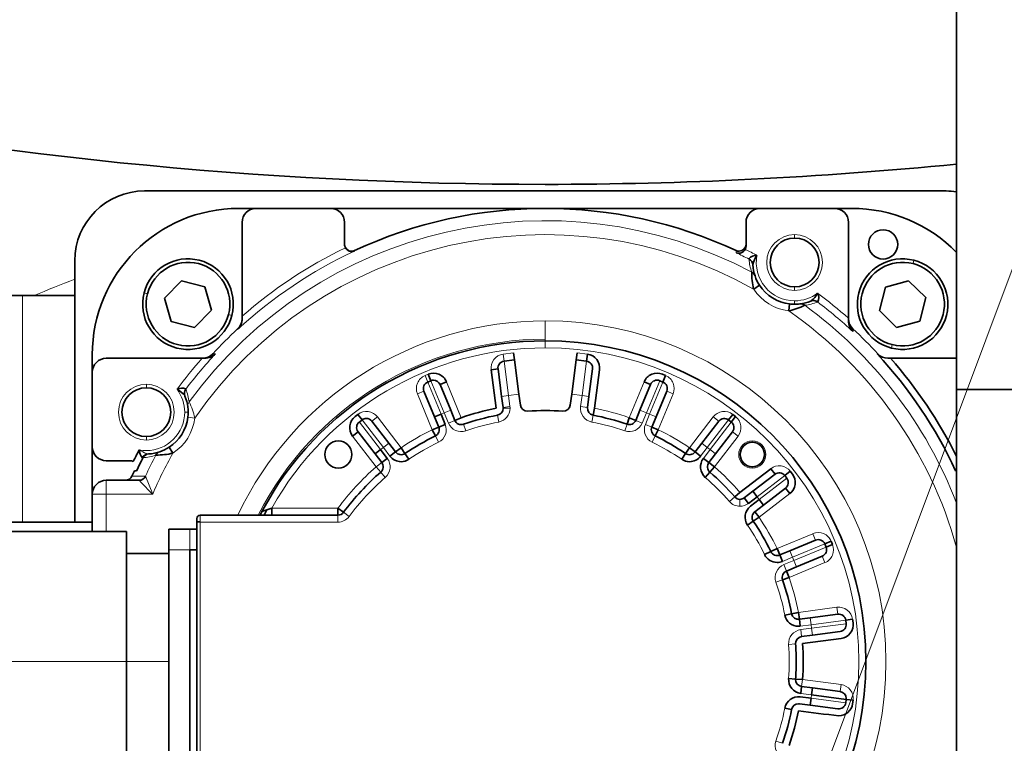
# Model space of a CAD drawing. Header units: millimetres. Extents: x 174 to 8746, y 150 to 6154.
# Tile 39 of 49: x 6227 to 6368, y 4088 to 4192. Entities that reach past the tile are written whole.
import ezdxf

# ---------------------------------------------------------------- set-up
doc = ezdxf.new("R2010")
doc.units = ezdxf.units.MM
doc.header["$MEASUREMENT"] = 0
doc.layers.add('图层0000', color=7, linetype='Continuous', lineweight=25)
doc.layers.add('图层1', color=7, linetype='Continuous', lineweight=35)
doc.dimstyles.new('线性样式 (GB)', dxfattribs={"dimtxt": 2, "dimasz": 2, "dimexe": 1, "dimexo": 0.5, "dimgap": 0.5, "dimtad": 1, "dimdsep": 46, "dimcen": -2.127267, "dimclrd": 7, "dimclre": 7, "dimclrt": 7, "dimadec": 0, "dimazin": 0, "dimtfac": 0.7, "dimtmove": 0, "dimatfit": 1, "dimfxl": 1, "dimfrac": 2, "dimtolj": 1, "dimtzin": 0, "dimlwd": 18, "dimlwe": 18, "dimarcsym": 0})

# ---------------------------------------------------------------- blocks, each defined once
blk = doc.blocks.new('DimBlk2731')
at = {"layer": '图层0000', "color": 7, "linetype": 'Continuous', "lineweight": 18}
for p, q in [((6574.16, 4703.4), (6535.25, 4599.55)), ((6490.29, 4479.55), (6302.25, 3977.67))]:
    blk.add_line(p, q, dxfattribs=at)
at = {"layer": '图层0000', "color": 7, "linetype": 'Continuous', "lineweight": -3}
blk.add_solid([(6589.21, 4697.76), (6595.21, 4759.59), (6559.1, 4709.04)], dxfattribs=at)
at = {"layer": '图层0000', "color": 7, "linetype": 'Continuous', "lineweight": 18, "char_height": 60, "attachment_point": 8, "line_spacing_factor": 1.2}
for s, insert in [('\\T1.500000;\\W1;\\FSimSun|b0|i0;835', (6547.85, 4509.1)), ('\\T1.375000;\\W1;\\FSimSun|b0|i0;R', (6415.83, 4509.55))]:
    blk.add_mtext(s, dxfattribs=dict(at, insert=insert))
blk = doc.blocks.new('DimBlk2732')
at = {"layer": '图层0000', "color": 7, "linetype": 'Continuous', "lineweight": 18}
for p, q in [((7994.22, 4750.23), (7465.33, 4508.74)), ((7202.53, 4388.74), (6302.25, 3977.67))]:
    blk.add_line(p, q, dxfattribs=at)
at = {"layer": '图层0000', "color": 7, "linetype": 'Continuous', "lineweight": -3}
blk.add_solid([(8000.89, 4735.6), (8048.8, 4775.15), (7987.54, 4764.85)], dxfattribs=at)
at = {"layer": '图层0000', "color": 7, "linetype": 'Continuous', "lineweight": 18, "char_height": 60, "attachment_point": 8, "line_spacing_factor": 1.2}
for s, insert in [('\\T1.375000;\\W1;\\FSimSun|b0|i0;R', (7207.54, 4418.74)), ('\\T1.500000;\\W1;\\FSimSun|b0|i0;1920', (7369.02, 4418.29))]:
    blk.add_mtext(s, dxfattribs=dict(at, insert=insert))
blk = doc.blocks.new('*D34')
at = {"layer": 'Defpoints', "color": 0}
for p in [(5579.12, 4395.17), (5590.54, 4103.16), (6302.25, 3977.67), (6302.25, 3977.67), (5579.12, 3560.17)]:
    blk.add_point(p, dxfattribs=at)
at = {"layer": '图层0000', "color": 7, "linetype": 'Continuous', "lineweight": 18}
for start, end in [(154.75828, 172.26918), (187.73082, 205.24172)]:
    blk.add_arc((6302.25, 3977.67), 722.68, start, end, dxfattribs=at)
at = {"layer": '图层0000', "color": 7}
for points in [[(5657.43, 4281.21), (5639.71, 4290.48), (5676.39, 4339.01)], [(5639.71, 3664.85), (5657.43, 3674.12), (5676.39, 3616.32)]]:
    blk.add_solid(points, dxfattribs=at)
at = {"layer": '图层0000', "color": 7, "lineweight": -3, "insert": (5579.57, 3977.67), "char_height": 60, "attachment_point": 5, "rotation": 90}
blk.add_mtext('\\T1.25;\\W1;\\FSimSun;\\A1;60%%d', dxfattribs=at)

msp = doc.modelspace()

# ---------------------------------------------------------------- hatches: boundary and pattern name
at = {"layer": '图层0000', "linetype": 'Continuous', "lineweight": -3}
h = msp.add_hatch(dxfattribs=at)
h.set_pattern_fill('ANSI31', color=256, scale=95.25, style=0, pattern_type=2)
h.set_pattern_definition([(45, (0, 0), (-67.3519, 67.3519), [])])
edge = h.paths.add_edge_path(flags=16)
edge.add_spline(control_points=[(5579.119, 3560.167), (5117.547, 2170.568), (6914.764, 3352.866), (7823.4, 2806.129)], knot_values=[0, 0, 0, 0, 1, 1, 1, 1], degree=3, periodic=0)
edge.add_arc((6302.25, 3977.667), 1920, 322.397767, 397.602233)
edge.add_spline(control_points=[(7823.4, 5149.205), (6914.764, 4602.467), (5117.547, 5784.765), (5579.119, 4395.167)], knot_values=[0, 0, 0, 0, 1, 1, 1, 1], degree=3, periodic=0)
edge.add_arc((6302.25, 3977.667), 835, 210, 510)

# ---------------------------------------------------------------- linework, layer by layer
at = {"layer": '图层0000', "color": 251, "linetype": 'Continuous', "lineweight": 18}
for p, q in [((6338.02, 4160.91), (6338.02, 4161.41)), ((6274.871, 4159.041), (6274.871, 4159.119)), ((6329.629, 4159.119), (6329.628, 4158.799)), ((6355.009, 4157.243), (6355.133, 4157.727)), ((6338.02, 4153.41), (6338.02, 4153.91)), ((6227.25, 4120.167), (6227.25, 4152.667)), ((6245.174, 4152.925), (6244.689, 4153.05)), ((6338.02, 4151.41), (6338.02, 4151.91)), ((6257.28, 4149.814), (6256.796, 4149.938)), ((6302.25, 4149.037), (6302.25, 4146.403)), ((6302.25, 4146.167), (6302.25, 4146.403)), ((6302.25, 4145.167), (6302.25, 4146.167)), ((6351.897, 4145.136), (6352.022, 4145.621)), ((6254.538, 4144.309), (6254.93, 4144.304)), ((6297.681, 4144.449), (6296.194, 4144.253)), ((6296.324, 4143.262), (6296.194, 4144.253)), ((6308.306, 4144.253), (6306.819, 4144.449)), ((6296.977, 4138.305), (6296.324, 4143.262)), ((6307.523, 4138.305), (6308.176, 4143.262)), ((6285.452, 4141.375), (6284.99, 4141.184)), ((6285.372, 4140.26), (6284.99, 4141.184)), ((6245.007, 4139.436), (6245.007, 4139.936)), ((6285.372, 4140.26), (6287.286, 4135.64)), ((6285.834, 4140.451), (6287.748, 4135.832)), ((6290.196, 4135.148), (6288.065, 4140.293)), ((6316.435, 4140.293), (6314.304, 4135.148)), ((6316.752, 4135.832), (6318.666, 4140.451)), ((6317.214, 4135.64), (6319.128, 4140.26)), ((6284.831, 4138.953), (6283.907, 4138.57)), ((6283.907, 4138.57), (6286.038, 4133.426)), ((6296.977, 4138.305), (6295.985, 4138.174)), ((6298.464, 4138.5), (6296.977, 4138.305)), ((6296.977, 4138.305), (6297.182, 4136.75)), ((6306.036, 4138.5), (6307.523, 4138.305)), ((6307.523, 4138.305), (6307.318, 4136.75)), ((6307.523, 4138.305), (6308.515, 4138.174)), ((6318.462, 4133.426), (6320.593, 4138.57)), ((6319.669, 4138.953), (6320.593, 4138.57)), ((6297.182, 4136.75), (6296.19, 4136.619)), ((6296.199, 4136.488), (6297.199, 4136.488)), ((6307.318, 4136.75), (6308.31, 4136.619)), ((6251.007, 4135.936), (6250.507, 4135.936)), ((6251.956, 4135.091), (6250.963, 4135.212)), ((6278.163, 4135.254), (6277.369, 4134.645)), ((6281.553, 4130.836), (6278.163, 4135.254)), ((6287.286, 4135.64), (6287.748, 4135.832)), ((6288.672, 4136.214), (6287.748, 4135.832)), ((6287.748, 4135.832), (6288.348, 4134.383)), ((6295.58, 4134.525), (6295.389, 4135.507)), ((6309.111, 4135.507), (6308.92, 4134.525)), ((6316.752, 4135.832), (6315.829, 4136.214)), ((6316.152, 4134.383), (6316.752, 4135.832)), ((6317.214, 4135.64), (6316.614, 4134.191)), ((6316.752, 4135.832), (6317.214, 4135.64)), ((6317.214, 4135.64), (6318.138, 4135.258)), ((6326.337, 4135.254), (6322.947, 4130.836)), ((6327.131, 4134.645), (6326.337, 4135.254)), ((6275.571, 4134.525), (6278.614, 4130.559)), ((6275.967, 4134.83), (6279.011, 4130.863)), ((6288.348, 4134.383), (6289.272, 4134.765)), ((6290.847, 4133.257), (6290.521, 4134.202)), ((6313.653, 4133.257), (6313.979, 4134.202)), ((6316.152, 4134.383), (6315.228, 4134.765)), ((6316.614, 4134.191), (6317.538, 4133.809)), ((6325.489, 4130.863), (6328.533, 4134.83)), ((6328.93, 4134.525), (6325.886, 4130.559)), ((6245.007, 4131.936), (6245.007, 4132.436)), ((6274.593, 4132.514), (6277.983, 4128.097)), ((6286.915, 4131.628), (6286.476, 4132.527)), ((6318.024, 4132.527), (6317.586, 4131.628)), ((6326.518, 4128.097), (6329.907, 4132.514)), ((6329.114, 4133.123), (6329.907, 4132.514)), ((6278.614, 4130.559), (6279.011, 4130.863)), ((6279.804, 4131.472), (6279.011, 4130.863)), ((6279.011, 4130.863), (6279.966, 4129.619)), ((6324.534, 4129.619), (6325.489, 4130.863)), ((6325.489, 4130.863), (6324.696, 4131.472)), ((6325.489, 4130.863), (6325.886, 4130.559)), ((6331.949, 4131.615), (6331.949, 4131.815)), ((6325.886, 4130.559), (6324.931, 4129.314)), ((6326.679, 4129.95), (6325.886, 4130.559)), ((6278.776, 4128.705), (6277.983, 4128.097)), ((6278.638, 4127.342), (6277.983, 4128.097)), ((6331.949, 4127.915), (6331.949, 4128.115)), ((6244.871, 4126.747), (6242.938, 4126.758)), ((6244.878, 4126.743), (6245.918, 4124.167)), ((6279.294, 4126.587), (6278.638, 4127.342)), ((6332.642, 4123.802), (6336.609, 4126.846)), ((6239.25, 4124.167), (6239.25, 4126.167)), ((6336.913, 4126.449), (6332.946, 4123.406)), ((6239.25, 4124.167), (6237.25, 4124.167)), ((6239.25, 4118.817), (6239.25, 4124.167)), ((6239.25, 4124.167), (6245.918, 4124.167)), ((6329.425, 4123.778), (6328.67, 4123.122)), ((6332.642, 4123.802), (6332.946, 4123.406)), ((6332.92, 4120.864), (6337.337, 4124.254)), ((6330.18, 4123.434), (6330.18, 4122.434)), ((6252.75, 4120.254), (6252.75, 4121.167)), ((6272.501, 4122.167), (6262.994, 4122.167)), ((6272.501, 4120.167), (6272.501, 4121.167)), ((6273.305, 4121.572), (6274.109, 4120.977)), ((6252.75, 4120.167), (6252.25, 4120.167)), ((6252.75, 4120.167), (6252.75, 4120.254)), ((6252.75, 4080.167), (6252.75, 4120.167)), ((6252.75, 4120.167), (6272.501, 4120.167)), ((6251.25, 4119.167), (6251.25, 4116.167)), ((6340.654, 4118.509), (6335.509, 4116.378)), ((6341.037, 4117.586), (6340.654, 4118.509)), ((6337.724, 4115.131), (6342.343, 4117.044)), ((6248.25, 4116.167), (6251.25, 4116.167)), ((6337.724, 4115.131), (6337.341, 4116.055)), ((6337.915, 4114.669), (6342.534, 4116.582)), ((6341.993, 4115.276), (6342.376, 4114.352)), ((6336.275, 4114.531), (6337.724, 4115.131)), ((6337.915, 4114.669), (6336.466, 4114.069)), ((6336.466, 4114.069), (6336.849, 4113.145)), ((6337.231, 4112.221), (6342.376, 4114.352)), ((6337.724, 4115.131), (6337.915, 4114.669)), ((6337.915, 4114.669), (6338.298, 4113.745)), ((6336.286, 4111.895), (6335.34, 4111.569)), ((6344.093, 4107.945), (6338.572, 4107.218)), ((6344.223, 4106.953), (6344.093, 4107.945)), ((6338.833, 4105.235), (6340.388, 4105.44)), ((6340.388, 4105.44), (6340.258, 4106.431)), ((6340.388, 4105.44), (6345.345, 4106.092)), ((6340.388, 4105.44), (6340.453, 4104.944)), ((6340.453, 4104.944), (6345.411, 4105.597)), ((6340.453, 4104.944), (6338.898, 4104.739)), ((6338.898, 4104.739), (6339.029, 4103.748)), ((6340.453, 4104.944), (6340.584, 4103.953)), ((6338.162, 4102.686), (6337.164, 4102.616)), ((6242.15, 4100.167), (6223.15, 4100.167)), ((6248.25, 4100.167), (6242.15, 4100.167)), ((6339.029, 4096.585), (6339.159, 4097.577)), ((6344.68, 4096.85), (6339.159, 4097.577)), ((6344.55, 4095.859), (6344.68, 4096.85)), ((6338.898, 4095.594), (6340.453, 4095.389)), ((6340.453, 4095.389), (6340.388, 4094.893)), ((6345.345, 4094.241), (6340.388, 4094.893)), ((6335.34, 4088.764), (6336.286, 4088.438))]:
    msp.add_line(p, q, dxfattribs=at)
at = {"layer": '图层0000', "color": 7}
msp.add_arc((6302.25, 3977.667), 835, 210, 150, dxfattribs=at)
at = {"layer": '图层0000', "color": 251, "linetype": 'Continuous', "lineweight": 18}
for centre, radius, start, end in [((6302.25, 4100.167), 63.228, 62.07362, 143.92638), ((6302.25, 4100.167), 61.231, 60.77611, 145.22389), ((6338.02, 4157.41), 4, 90, 270), ((6338.02, 4157.41), 4, 270, 90), ((6302.25, 4100.167), 64.929, 114.9402, 132.83184), ((6302.25, 4100.167), 65.928, 115.78683, 131.28544), ((6302.25, 4100.167), 65.708, 62.47468, 64.12113), ((6302.25, 4100.167), 64.709, 63.14403, 64.97051), ((6338.451, 4158.345), 6.983, 183.68179, 199.34467), ((6338.02, 4157.41), 5.5, 169.23867, 270), ((6302.202, 3977.782), 189.627, 110.83674, 112.74161), ((6338.02, 4157.41), 7, 212.93408, 263.06592), ((6338.021, 4157.404), 5.494, 269.9802, 306.78113), ((6302.25, 4100.167), 65.708, 48.54581, 53.52532), ((6338.671, 4158.207), 6.983, 276.65533, 292.31821), ((6302.25, 4100.167), 63.228, 21.07263, 53.92638), ((6302.25, 4100.167), 64.709, 46.99264, 52.85597), ((6302.25, 4100.167), 61.231, 15.51458, 55.22389), ((6302.25, 4100.167), 48.871, 90, 154.55115), ((6302.25, 4100.167), 48.871, 270, 90), ((6302.25, 4100.167), 46.237, 90, 152.98758), ((6302.25, 4100.167), 45, 90, 150.73242), ((6302.25, 4100.167), 45, 270, 90), ((6302.25, 4100.167), 65.708, 138.54581, 143.52532), ((6302.25, 4100.167), 64.709, 136.99264, 142.85597), ((6296.454, 4142.271), 2, 97.4867, 187.5133), ((6285.754, 4139.336), 2, 112.4867, 202.5133), ((6318.746, 4139.336), 2, 337.4867, 67.5133), ((6245.007, 4135.936), 4, 90, 270), ((6245.007, 4135.936), 4, 270, 90), ((6245.008, 4135.936), 5.499, 0.00037, 36.77103), ((6244.209, 4136.588), 6.983, 6.65533, 22.31821), ((6251.948, 4136.808), 0.996, 143.74107, 187.14993), ((6241.896, 4132.85), 10.307, 12.55749, 26.17763), ((6295.198, 4136.489), 2, 280.99336, 359.9876), ((6295.22, 4136.489), 1.979, 359.99359, 7.57427), ((6309.301, 4136.488), 2, 172.49481, 259.01884), ((6302.25, 4100.167), 37, 70.98635, 79.01365), ((6245.007, 4135.936), 5.5, 269.99783, 359.99882), ((6245.007, 4135.936), 7, 302.93408, 353.06592), ((6276.576, 4134.037), 2, 37.49101, 127.50899), ((6327.924, 4134.037), 2, 52.49101, 142.50899), ((6328.321, 4133.732), 2, 322.49101, 52.50899), ((6286.038, 4133.426), 2, 295.98116, 22.50519), ((6290.196, 4135.148), 2, 202.5, 289.01365), ((6302.25, 4100.167), 35, 100.98635, 109.01365), ((6302.25, 4100.167), 35, 70.98635, 79.01365), ((6314.304, 4135.148), 2, 250.98635, 337.5), ((6318.462, 4133.426), 2, 157.49481, 244.01884), ((6302.25, 4100.167), 37, 115.98635, 124.01365), ((6302.25, 4100.167), 37, 55.98635, 64.01365), ((6302.25, 4100.167), 35, 115.98635, 124.01365), ((6302.25, 4100.167), 35, 55.98635, 64.01365), ((6331.949, 4129.865), 1.95, 90, 270), ((6331.949, 4129.865), 1.95, 270, 90), ((6245.007, 4135.936), 5.5, 259.23867, 270), ((6247.626, 4136.385), 6.895, 238.0734, 247.67342), ((6244.072, 4136.367), 6.983, 273.68179, 289.34467), ((6302.25, 4100.167), 63.228, 152.07362, 155.14521), ((6245.319, 4130.736), 0.793, 246.78679, 268.1105), ((6302.25, 4100.167), 61.231, 150.77611, 156.92364), ((6302.165, 4100.245), 36.885, 130.96679, 143.53583), ((6277.983, 4128.097), 2, 310.98485, 37.50148), ((6302.25, 4100.167), 37, 40.98635, 49.01365), ((6335.815, 4126.238), 2, 37.49101, 127.50899), ((6302.173, 4100.238), 34.896, 130.96756, 143.53506), ((6302.25, 4100.167), 35, 40.98635, 49.01365), ((6383.485, 4260.18), 193.454, 223.84869, 224.67468), ((6330.179, 4124.431), 1.997, 220.94537, 270.04099), ((6330.18, 4124.434), 2, 270, 307.5), ((6272.503, 4122.163), 1.996, 269.94689, 323.56937), ((6302.25, 4100.167), 37, 25.98635, 34.01365), ((6252.626, 4118.796), 1.464, 85.1384, 104.88464), ((6302.25, 4100.167), 35, 25.98635, 34.01365), ((6341.42, 4116.662), 2, 22.4867, 112.5133), ((6341.611, 4116.199), 2, 292.4867, 22.5133), ((6337.231, 4112.221), 2, 112.49224, 199.0214), ((6302.25, 4100.167), 35, 10.98635, 19.01365), ((6302.25, 4100.167), 37, 10.98635, 19.01365), ((6344.354, 4105.962), 2, 7.4867, 97.5133), ((6339.159, 4102.757), 2, 97.49481, 184.01884), ((6302.25, 4100.167), 35, 355.98635, 4.01365), ((6344.42, 4094.868), 2, 352.4867, 82.5133), ((6302.25, 4100.167), 35, 340.98635, 349.01365), ((6337.231, 4088.112), 2, 160.9786, 247.50776)]:
    msp.add_arc(centre, radius, start, end, dxfattribs=at)
at = {"layer": '图层1', "color": 7, "linetype": 'Continuous', "lineweight": 35}
for p, q in [((6361.25, 4259.167), (6361.25, 4139.167)), ((6359.75, 4167.667), (6244.75, 4167.667)), ((6258.25, 4165.167), (6260.75, 4165.167)), ((6271.45, 4165.167), (6260.75, 4165.167)), ((6271.45, 4165.167), (6333.05, 4165.167)), ((6333.05, 4165.167), (6343.75, 4165.167)), ((6346.25, 4165.167), (6343.75, 4165.167)), ((6258.75, 4163.167), (6258.75, 4149.707)), ((6273.45, 4160.005), (6273.45, 4163.167)), ((6331.05, 4159.762), (6331.05, 4163.167)), ((6345.75, 4163.167), (6345.75, 4149.414)), ((6234.75, 4120.167), (6234.75, 4157.667)), ((6247.63, 4152.294), (6250.054, 4154.769)), ((6250.054, 4154.769), (6253.409, 4153.906)), ((6351.041, 4153.856), (6354.378, 4154.787)), ((6354.378, 4154.787), (6356.852, 4152.363)), ((6254.34, 4150.57), (6253.409, 4153.906)), ((6332.984, 4154.148), (6332.145, 4153.604)), ((6350.179, 4150.501), (6351.041, 4153.856)), ((6227.25, 4152.667), (6222.25, 4152.667)), ((6227.25, 4152.667), (6234.75, 4152.667)), ((6248.561, 4148.957), (6247.63, 4152.294)), ((6356.852, 4152.363), (6355.99, 4149.008)), ((6251.916, 4148.095), (6254.34, 4150.57)), ((6337.175, 4150.461), (6337.295, 4151.454)), ((6258.75, 4149.707), (6258.75, 4149.319)), ((6345.75, 4149.414), (6345.75, 4149.019)), ((6352.653, 4148.077), (6350.179, 4150.501)), ((6248.561, 4148.957), (6251.916, 4148.095)), ((6346.393, 4147.878), (6346.388, 4147.486)), ((6355.99, 4149.008), (6352.653, 4148.077)), ((6237.25, 4144.167), (6237.25, 4141.667)), ((6239.25, 4143.667), (6253.003, 4143.667)), ((6253.003, 4143.667), (6253.398, 4143.667)), ((6297.811, 4143.458), (6296.324, 4143.262)), ((6297.811, 4143.458), (6297.681, 4144.449)), ((6298.464, 4138.5), (6297.811, 4143.458)), ((6306.036, 4138.5), (6306.689, 4143.458)), ((6306.819, 4144.449), (6306.689, 4143.458)), ((6308.176, 4143.262), (6306.689, 4143.458)), ((6308.176, 4143.262), (6308.306, 4144.253)), ((6351.403, 4143.667), (6351.79, 4143.667)), ((6351.79, 4143.667), (6361.25, 4143.667)), ((6294.472, 4142.009), (6295.463, 4142.14)), ((6295.985, 4138.174), (6295.463, 4142.14)), ((6309.037, 4142.14), (6308.515, 4138.174)), ((6237.25, 4130.967), (6237.25, 4141.667)), ((6285.834, 4140.451), (6285.452, 4141.375)), ((6295.199, 4136.488), (6294.472, 4142.009)), ((6310.028, 4142.009), (6309.301, 4136.488)), ((6319.048, 4141.375), (6319.51, 4141.184)), ((6319.51, 4141.184), (6319.128, 4140.26)), ((6285.372, 4140.26), (6285.834, 4140.451)), ((6288.065, 4140.293), (6287.141, 4139.91)), ((6287.141, 4139.91), (6288.672, 4136.214)), ((6315.829, 4136.214), (6317.359, 4139.91)), ((6317.359, 4139.91), (6316.435, 4140.293)), ((6319.128, 4140.26), (6318.666, 4140.451)), ((6284.831, 4138.953), (6286.362, 4135.258)), ((6296.19, 4136.619), (6295.985, 4138.174)), ((6298.669, 4136.945), (6298.464, 4138.5)), ((6305.831, 4136.945), (6306.036, 4138.5)), ((6308.515, 4138.174), (6308.31, 4136.619)), ((6319.669, 4138.953), (6318.138, 4135.258)), ((6453.698, 4139.167), (6361.25, 4139.167)), ((6361.25, 4139.167), (6407.08, 4139.167)), ((6361.25, 4139.167), (6361.25, 3966.664)), ((6309.301, 4136.488), (6309.111, 4135.507)), ((6274.962, 4135.319), (6275.358, 4135.623)), ((6275.358, 4135.623), (6275.967, 4134.83)), ((6286.362, 4135.258), (6287.286, 4135.64)), ((6286.962, 4133.809), (6286.362, 4135.258)), ((6287.286, 4135.64), (6287.886, 4134.191)), ((6288.672, 4136.214), (6289.272, 4134.765)), ((6289.272, 4134.765), (6290.196, 4135.148)), ((6313.979, 4134.202), (6314.304, 4135.148)), ((6314.304, 4135.148), (6315.228, 4134.765)), ((6315.228, 4134.765), (6315.829, 4136.214)), ((6318.138, 4135.258), (6317.538, 4133.809)), ((6328.533, 4134.83), (6329.142, 4135.623)), ((6329.538, 4135.319), (6328.93, 4134.525)), ((6329.142, 4135.623), (6329.538, 4135.319)), ((6275.571, 4134.525), (6275.967, 4134.83)), ((6279.804, 4131.472), (6277.369, 4134.645)), ((6286.038, 4133.426), (6286.962, 4133.809)), ((6287.886, 4134.191), (6286.962, 4133.809)), ((6317.538, 4133.809), (6318.462, 4133.426)), ((6324.696, 4131.472), (6327.131, 4134.645)), ((6328.93, 4134.525), (6328.533, 4134.83)), ((6275.386, 4133.123), (6274.593, 4132.514)), ((6275.386, 4133.123), (6277.821, 4129.95)), ((6286.476, 4132.527), (6286.038, 4133.426)), ((6318.462, 4133.426), (6318.024, 4132.527)), ((6326.679, 4129.95), (6329.114, 4133.123)), ((6237.25, 4124.167), (6237.25, 4130.967)), ((6248.269, 4130.9), (6248.813, 4130.061)), ((6280.759, 4130.227), (6279.804, 4131.472)), ((6280.759, 4130.227), (6281.553, 4130.836)), ((6281.553, 4130.836), (6282.112, 4130.007)), ((6322.388, 4130.007), (6322.947, 4130.836)), ((6322.947, 4130.836), (6323.741, 4130.227)), ((6323.741, 4130.227), (6324.696, 4131.472)), ((6277.821, 4129.95), (6278.614, 4130.559)), ((6278.776, 4128.705), (6277.821, 4129.95)), ((6278.614, 4130.559), (6279.569, 4129.314)), ((6279.966, 4129.619), (6280.759, 4130.227)), ((6282.112, 4130.007), (6282.671, 4129.178)), ((6321.829, 4129.178), (6322.388, 4130.007)), ((6323.741, 4130.227), (6324.534, 4129.619)), ((6325.724, 4128.705), (6326.679, 4129.95)), ((6239.25, 4128.967), (6242.655, 4128.967)), ((6279.569, 4129.314), (6278.776, 4128.705)), ((6324.931, 4129.314), (6325.724, 4128.705)), ((6325.724, 4128.705), (6326.518, 4128.097)), ((6326.518, 4128.097), (6325.862, 4127.342)), ((6243.618, 4127.544), (6243.298, 4127.546)), ((6325.862, 4127.342), (6325.206, 4126.587)), ((6330.18, 4124.434), (6334.598, 4127.824)), ((6332.033, 4124.596), (6335.207, 4127.031)), ((6334.598, 4127.824), (6335.207, 4127.031)), ((6336.609, 4126.846), (6337.402, 4127.455)), ((6336.913, 4126.449), (6336.609, 4126.846)), ((6337.402, 4127.455), (6337.706, 4127.058)), ((6361.202, 4127.546), (6361.125, 4127.546)), ((6243.965, 4126.167), (6239.25, 4126.167)), ((6237.25, 4124.167), (6237.25, 4118.817)), ((6329.425, 4123.778), (6330.18, 4124.434)), ((6330.789, 4123.641), (6332.033, 4124.596)), ((6332.642, 4123.802), (6331.398, 4122.847)), ((6332.033, 4124.596), (6332.642, 4123.802)), ((6333.555, 4122.612), (6336.729, 4125.047)), ((6337.337, 4124.254), (6336.729, 4125.047)), ((6331.398, 4122.847), (6330.789, 4123.641)), ((6331.702, 4122.451), (6332.946, 4123.406)), ((6333.555, 4122.612), (6332.311, 4121.657)), ((6332.946, 4123.406), (6333.555, 4122.612)), ((6252.75, 4121.167), (6272.501, 4121.167)), ((6261.601, 4121.699), (6262.994, 4122.167)), ((6262.994, 4122.167), (6262.994, 4121.167)), ((6272.501, 4121.167), (6272.501, 4122.167)), ((6272.501, 4122.167), (6273.305, 4121.572)), ((6332.92, 4120.864), (6332.091, 4120.305)), ((6332.311, 4121.657), (6332.92, 4120.864)), ((6224.25, 4120.167), (6237.25, 4120.167)), ((6252.25, 4120.21), (6252.25, 4120.667)), ((6252.25, 4120.167), (6252.25, 4120.21)), ((6252.25, 4080.167), (6252.25, 4120.167)), ((6332.091, 4120.305), (6331.262, 4119.745)), ((6223.15, 4118.817), (6242.15, 4118.817)), ((6242.15, 4118.817), (6242.15, 4100.167)), ((6251.25, 4119.167), (6248.25, 4119.167)), ((6248.25, 4119.167), (6248.25, 4116.167)), ((6251.25, 4119.167), (6252.25, 4119.167)), ((6337.341, 4116.055), (6341.037, 4117.586)), ((6342.343, 4117.044), (6343.267, 4117.427)), ((6342.534, 4116.582), (6342.343, 4117.044)), ((6343.458, 4116.965), (6342.534, 4116.582)), ((6343.267, 4117.427), (6343.458, 4116.965)), ((6248.25, 4115.667), (6242.15, 4115.667)), ((6248.25, 4084.167), (6248.25, 4116.167)), ((6251.25, 4116.167), (6252.25, 4116.167)), ((6251.25, 4116.167), (6251.25, 4084.167)), ((6333.711, 4115.502), (6334.61, 4115.94)), ((6334.61, 4115.94), (6335.509, 4116.378)), ((6335.509, 4116.378), (6335.892, 4115.455)), ((6335.892, 4115.455), (6337.341, 4116.055)), ((6335.892, 4115.455), (6336.275, 4114.531)), ((6341.993, 4115.276), (6338.298, 4113.745)), ((6338.298, 4113.745), (6336.849, 4113.145)), ((6336.849, 4113.145), (6337.231, 4112.221)), ((6337.231, 4112.221), (6336.286, 4111.895)), ((6336.609, 4106.837), (6337.59, 4107.027)), ((6338.572, 4107.218), (6338.702, 4106.226)), ((6340.258, 4106.431), (6344.223, 4106.953)), ((6338.702, 4106.226), (6340.258, 4106.431)), ((6338.702, 4106.226), (6338.833, 4105.235)), ((6345.345, 4106.092), (6346.337, 4106.223)), ((6345.411, 4105.597), (6345.345, 4106.092)), ((6346.337, 4106.223), (6346.402, 4105.727)), ((6340.584, 4103.953), (6339.029, 4103.748)), ((6344.55, 4104.475), (6340.584, 4103.953)), ((6344.68, 4103.483), (6339.159, 4102.756)), ((6242.15, 4081.517), (6242.15, 4100.167)), ((6337.164, 4097.717), (6338.162, 4097.647)), ((6339.159, 4097.577), (6338.162, 4097.647)), ((6339.029, 4096.585), (6338.898, 4095.594)), ((6340.584, 4096.381), (6339.029, 4096.585)), ((6340.453, 4095.389), (6340.584, 4096.381)), ((6340.584, 4096.381), (6344.55, 4095.859)), ((6340.258, 4093.902), (6338.702, 4094.107)), ((6338.833, 4095.098), (6340.388, 4094.893)), ((6340.388, 4094.893), (6340.258, 4093.902)), ((6345.411, 4094.737), (6340.453, 4095.389)), ((6345.345, 4094.241), (6345.411, 4094.737)), ((6345.411, 4094.737), (6346.402, 4094.606)), ((6346.402, 4094.606), (6346.337, 4094.11)), ((6337.59, 4093.306), (6336.609, 4093.496)), ((6340.258, 4093.902), (6344.223, 4093.38))]:
    msp.add_line(p, q, dxfattribs=at)
msp.add_lwpolyline([(6351.431, 4143.667), (6351.431, 4143.667), (6351.403, 4143.667)], dxfattribs=at)
for centre, radius, start, end in [((6302.25, 4768.614), 600, 258.332436, 270), ((6302.25, 4768.614), 600, 270, 275.643204), ((6244.75, 4157.667), 10, 90, 180), ((6359.75, 4157.667), 10, 81.37307, 90), ((6258.25, 4144.167), 21, 90, 180), ((6260.75, 4163.167), 2, 90, 180), ((6271.45, 4163.167), 2, 0, 90), ((6302.25, 4100.167), 65, 65.08859, 114.91141), ((6333.05, 4163.167), 2, 90, 180), ((6343.75, 4163.167), 2, 0, 90), ((6346.25, 4144.167), 21, 44.41531, 90), ((6350.708, 4160.007), 2.1, 90, 270), ((6350.708, 4160.007), 2.1, 270, 90), ((6338.02, 4157.41), 3.5, 90, 270), ((6338.02, 4157.41), 3.5, 270, 90), ((6274.449, 4160.004), 0.999, 179.95174, 208.33775), ((6274.45, 4160.026), 1, 181.23738, 270), ((6274.498, 4160.025), 1.052, 208.10284, 290.76965), ((6274.45, 4160.026), 1, 270, 294.89317), ((6330.002, 4159.783), 1.053, 249.16007, 331.79342), ((6330.05, 4160.026), 1, 245.10682, 270), ((6330.05, 4160.026), 1, 270, 0), ((6330.051, 4159.761), 0.999, 331.57266, 0.0474), ((6250.985, 4151.432), 6.5, 345.58679, 165.58679), ((6332.609, 4156.871), 1.566, 89.72377, 136.96015), ((6334.791, 4159.295), 3.592, 202.17142, 202.91592), ((6331.033, 4157.006), 0.998, 3.32935, 63.26091), ((6335.604, 4156.306), 3.67, 144.50232, 167.12422), ((6353.515, 4151.432), 6.5, 75.58679, 255.58679), ((6353.515, 4151.432), 6.5, 255.58679, 75.58679), ((6250.985, 4151.432), 6, 345.58679, 165.58679), ((6338.02, 4157.41), 6, 183.30967, 198.8371), ((6353.515, 4151.432), 6, 75.58679, 255.58679), ((6353.515, 4151.432), 6, 255.58679, 75.58679), ((6342.157, 4155.999), 10.295, 179.81439, 193.45049), ((6331.399, 4155.151), 0.996, 18.85007, 62.25893), ((6338.02, 4157.41), 6, 198.8371, 212.93408), ((6338.02, 4157.41), 6, 212.93408, 263.06592), ((6250.985, 4151.432), 6.5, 165.58679, 345.58679), ((6250.985, 4151.432), 6, 165.58679, 345.58679), ((6340.719, 4150.953), 0.998, 52.73909, 112.67065), ((6338.073, 4154.765), 3.686, 308.92468, 331.44878), ((6339.912, 4152.311), 1.562, 338.97427, 26.34181), ((6334.934, 4160.521), 10.307, 282.55749, 296.17763), ((6338.02, 4157.41), 6, 263.06592, 270), ((6338.02, 4157.41), 6, 270, 277.1629), ((6338.02, 4157.41), 6, 277.1629, 292.69033), ((6338.892, 4150.469), 0.996, 53.74107, 97.14993), ((6341.13, 4155.334), 3.592, 273.08408, 273.82858), ((6256.749, 4149.348), 2.001, 312.75285, 359.18652), ((6256.565, 4149.33), 2.185, 314.91772, 359.72585), ((6347.75, 4149.347), 2, 180, 227.2263), ((6302.25, 4100.167), 65, 132.77479, 137.22521), ((6320.859, 4148.177), 62.753, 180.27233, 180.35977), ((6347.936, 4149.03), 2.186, 180.27571, 224.90346), ((6302.25, 4100.167), 65, 42.77479, 47.22521), ((6302.25, 4100.167), 46, 90, 152.08993), ((6302.25, 4100.167), 46, 270, 90), ((6239.25, 4141.667), 2, 90, 180), ((6253.069, 4145.668), 2.001, 270.01252, 317.24908), ((6253.388, 4145.852), 2.185, 270.26357, 314.9156), ((6308.046, 4142.271), 2, 352.4867, 82.5133), ((6302.25, 4100.167), 64.929, 24.9402, 42.83184), ((6350.26, 4081.557), 62.753, 90.27233, 90.35977), ((6351.431, 4145.667), 2, 222.7737, 269.2006), ((6302.25, 4100.167), 65.928, 26.5024, 41.28544), ((6296.455, 4142.27), 1, 97.5, 187.5), ((6308.045, 4142.27), 1, 352.5, 82.5), ((6286.217, 4139.528), 2, 22.4867, 112.5133), ((6318.283, 4139.528), 2, 67.4867, 157.5133), ((6245.007, 4135.936), 3.5, 90, 270), ((6245.007, 4135.936), 3.5, 270, 90), ((6250.106, 4137.828), 1.562, 68.97427, 116.34181), ((6247.651, 4135.99), 3.686, 38.92468, 61.44878), ((6251.463, 4138.635), 0.998, 142.73909, 202.67065), ((6247.082, 4139.046), 3.592, 3.08408, 3.82858), ((6285.755, 4139.336), 1, 112.5, 202.5), ((6286.217, 4139.527), 1, 90, 112.5), ((6286.217, 4139.527), 1, 22.5, 90), ((6318.283, 4139.527), 1, 67.5, 157.5), ((6318.745, 4139.336), 1, 337.5, 67.5), ((6245.013, 4135.938), 5.993, 7.15423, 22.69899), ((6245.005, 4135.936), 6.001, 353.06764, 7.16118), ((6302.25, 4100.167), 37, 100.98635, 109.01365), ((6295.199, 4136.488), 1, 280.98635, 0), ((6295.199, 4136.488), 1, 0, 7.5), ((6299.66, 4137.076), 1, 187.5, 274.01365), ((6304.84, 4137.076), 1, 265.98635, 352.5), ((6309.301, 4136.488), 1, 172.5, 259.01365), ((6245.007, 4135.936), 6, 302.93408, 353.06592), ((6276.179, 4133.732), 2, 127.49391, 217.50609), ((6276.576, 4134.036), 1, 90, 127.5), ((6276.576, 4134.036), 1, 37.5, 90), ((6302.25, 4100.167), 36, 100.98635, 109.01365), ((6302.25, 4100.167), 36, 85.98635, 94.01365), ((6302.25, 4100.167), 36, 70.98635, 79.01365), ((6327.924, 4134.036), 1, 52.5, 142.5), ((6276.179, 4133.732), 1, 127.5, 217.5), ((6286.038, 4133.426), 1, 295.98635, 22.5), ((6290.196, 4135.148), 1, 202.5, 289.01365), ((6314.304, 4135.148), 1, 250.98635, 337.5), ((6318.462, 4133.426), 1, 157.5, 244.01365), ((6328.321, 4133.732), 1, 322.5, 52.5), ((6302.25, 4100.167), 36, 115.98635, 124.01365), ((6302.25, 4100.167), 36, 55.98635, 64.01365), ((6239.25, 4130.967), 2, 180, 270), ((6245.01, 4135.93), 5.993, 288.8294, 302.94177), ((6272.552, 4129.865), 1.95, 90, 270), ((6272.552, 4129.865), 1.95, 270, 90), ((6331.949, 4129.865), 1.75, 90, 270), ((6331.949, 4129.865), 1.75, 270, 90), ((6302.25, 4100.167), 65.708, 152.47468, 154.12106), ((6302.25, 4100.167), 64.709, 153.14403, 154.97051), ((6245.541, 4130.523), 1.561, 179.65237, 227.03156), ((6245.347, 4128.991), 0.954, 93.24385, 155.84074), ((6245.411, 4128.95), 0.998, 93.32935, 153.26091), ((6245.004, 4135.95), 6.014, 273.32826, 288.81852), ((6247.266, 4129.315), 0.996, 108.85007, 152.25893), ((6246.418, 4140.073), 10.295, 269.81439, 283.45049), ((6281.551, 4130.833), 1.996, 217.4498, 270.0502), ((6281.553, 4130.836), 1, 217.5, 304.01365), ((6322.947, 4130.836), 1, 235.98635, 322.5), ((6322.949, 4130.833), 1.996, 269.9498, 322.5502), ((6242.655, 4127.965), 1.001, 61.61163, 90.02743), ((6277.983, 4128.097), 1, 310.98635, 37.5), ((6281.553, 4130.836), 2, 270, 304.01365), ((6322.947, 4130.836), 2, 235.98635, 270), ((6326.518, 4128.097), 2, 142.49966, 229.01399), ((6326.518, 4128.097), 1, 142.5, 229.01365), ((6242.024, 4127.168), 1.002, 270.06251, 335.80704), ((6302.25, 4100.167), 65, 155.08859, 155.85199), ((6243.97, 4127.165), 1.002, 270.1082, 335.03702), ((6244.871, 4126.739), 0.00829, 30.3509, 90.1001), ((6302.25, 4100.167), 36, 130.98635, 143.51626), ((6302.25, 4100.167), 36, 40.98635, 49.01365), ((6335.815, 4126.237), 1, 37.5, 127.5), ((6336.12, 4125.841), 2, 307.49101, 37.50899), ((6302.25, 4100.167), 65, 24.81163, 24.91141), ((6239.25, 4124.167), 2, 90, 180), ((6243.965, 4126.157), 0.00951, 45.28474, 92.84109), ((6336.12, 4125.841), 1, 307.5, 37.5), ((6330.18, 4124.434), 1, 220.98635, 270), ((6330.18, 4124.434), 1, 270, 307.5), ((6332.919, 4120.864), 2, 127.49629, 214.01736), ((6252.75, 4120.667), 0.5, 90, 180), ((6302.25, 4100.167), 46, 152.08993, 152.83711), ((6302.25, 4100.167), 45.5, 151.42798, 152.51357), ((6272.501, 4122.167), 1, 270, 323.51627), ((6332.92, 4120.864), 1, 127.5, 214.01365), ((6302.25, 4100.167), 36, 25.98635, 34.01365), ((6341.419, 4116.662), 1, 22.5, 112.5), ((6335.509, 4116.378), 2, 205.98635, 270), ((6335.509, 4116.378), 1, 205.98635, 292.5), ((6341.611, 4116.2), 1, 292.5, 22.5), ((6335.513, 4116.36), 1.981, 269.89151, 292.60849), ((6337.231, 4112.221), 1, 112.5, 199.01365), ((6302.25, 4100.167), 36, 10.98635, 19.01365), ((6338.572, 4107.218), 2, 190.98842, 269.99793), ((6345.3, 4069.939), 37.881, 100.23007, 101.74264), ((6338.572, 4107.218), 1, 190.98635, 277.50003), ((6344.354, 4105.962), 1, 7.5, 97.5), ((6344.419, 4105.466), 1, 277.5, 7.5), ((6344.42, 4105.466), 2, 277.4867, 7.5133), ((6338.572, 4107.218), 2, 270, 277.5), ((6339.159, 4102.756), 1, 97.5, 184.01365), ((6302.25, 4100.167), 36, 0, 4.01365), ((6302.25, 4100.167), 37, 355.98635, 4.01365), ((6302.25, 4100.167), 36, 355.98635, 0), ((6339.159, 4097.577), 2, 175.98116, 262.50519), ((6339.159, 4097.577), 1, 175.98635, 262.5), ((6344.419, 4094.867), 1, 0, 82.5), ((6338.572, 4093.116), 2, 82.49481, 169.01884), ((6338.572, 4093.115), 1, 90, 169.01365), ((6338.572, 4093.115), 1, 82.5, 90), ((6344.354, 4094.371), 1, 262.5, 352.5), ((6344.354, 4094.371), 2, 269.99576, 352.50424), ((6344.419, 4094.867), 1, 352.5, 0), ((6302.25, 4100.167), 36, 340.98635, 349.01365), ((6302.25, 4100.167), 37, 340.98635, 349.01365), ((6376.657, 4366.273), 275.8, 262.06263, 263.27371)]:
    msp.add_arc(centre, radius, start, end, dxfattribs=at)

# ---------------------------------------------------------------- dimensions: what is measured, and where the dimension line sits
at = {"layer": '图层0000', "color": 7, "linetype": 'Continuous', "lineweight": -3}
for mpoint, picture, middle in [((8048.795, 4775.15), 'DimBlk2732', (7333.93, 4448.738)), ((6595.208, 4759.588), 'DimBlk2731', (6512.768, 4539.55))]:
    dim = msp.add_radius_dim(center=(6302.25, 3977.667), mpoint=mpoint, text='\\T1.25;\\W1;\\FSimSun;<>', dimstyle='线性样式 (GB)', override={"dimscale": 1, "dimtxt": 60, "dimasz": 60, "dimexe": 30, "dimexo": 15, "dimgap": 30, "dimtad": 1, "dimtih": 1, "dimtoh": 1, "dimdec": 2, "dimlfac": 1, "dimrnd": 0, "dimzin": 8, "dimdsep": 46, "dimlunit": 2, "dimpost": 'R<>', "dimtxsty": 'Standard', "dimsah": 0, "dimtsz": 0, "dimcen": 0, "dimdle": 0, "dimse1": 0, "dimse2": 0, "dimsd1": 0, "dimsd2": 0, "dimclrd": 7, "dimclre": 7, "dimclrt": 7, "dimaunit": 0, "dimadec": 0, "dimazin": 2, "dimtol": 0, "dimlim": 0, "dimtp": 0, "dimtm": 0, "dimtfac": 0.7, "dimtdec": 2, "dimtix": 0, "dimtofl": 1, "dimtmove": 2, "dimatfit": 1, "dimtfillclr": 0, "dimfrac": 2, "dimtzin": 0, "dimlwd": 18, "dimlwe": 18}, dxfattribs=at)
    dim.commit()
    dim.dimension.update_dxf_attribs({"geometry": picture, "text_midpoint": middle, "dimtype": 164})
dim = msp.add_angular_dim_2l(base=(5590.544, 4103.16), line1=((5579.119, 4395.167), (6302.25, 3977.667)), line2=((5579.119, 3560.167), (6302.25, 3977.667)), text='\\T1.25;\\W1;\\FSimSun;<>', dimstyle='线性样式 (GB)', override={"dimscale": 1, "dimtxt": 60, "dimasz": 60, "dimexe": 30, "dimexo": 15, "dimgap": 30, "dimtad": 0, "dimtih": 0, "dimtoh": 0, "dimdec": 2, "dimlfac": 1, "dimrnd": 0, "dimzin": 8, "dimdsep": 46, "dimlunit": 2, "dimpost": '<>', "dimtxsty": 'Standard', "dimsah": 0, "dimtsz": 0, "dimcen": -63.818014, "dimdle": 0, "dimse1": 0, "dimse2": 0, "dimsd1": 0, "dimsd2": 0, "dimclrd": 7, "dimclre": 7, "dimclrt": 7, "dimaunit": 0, "dimadec": 0, "dimazin": 2, "dimtol": 0, "dimlim": 0, "dimtp": 0, "dimtm": 0, "dimtfac": 0.7, "dimtdec": 2, "dimtix": 0, "dimtofl": 1, "dimtmove": 0, "dimatfit": 3, "dimtfillclr": 0, "dimfrac": 2, "dimtzin": 0, "dimlwd": 18, "dimlwe": 18}, dxfattribs=at)
dim.commit()
dim.dimension.update_dxf_attribs({"geometry": '*D34', "text_midpoint": (5579.565, 3977.667), "dimtype": 162})

doc.saveas('drawing.dxf')
